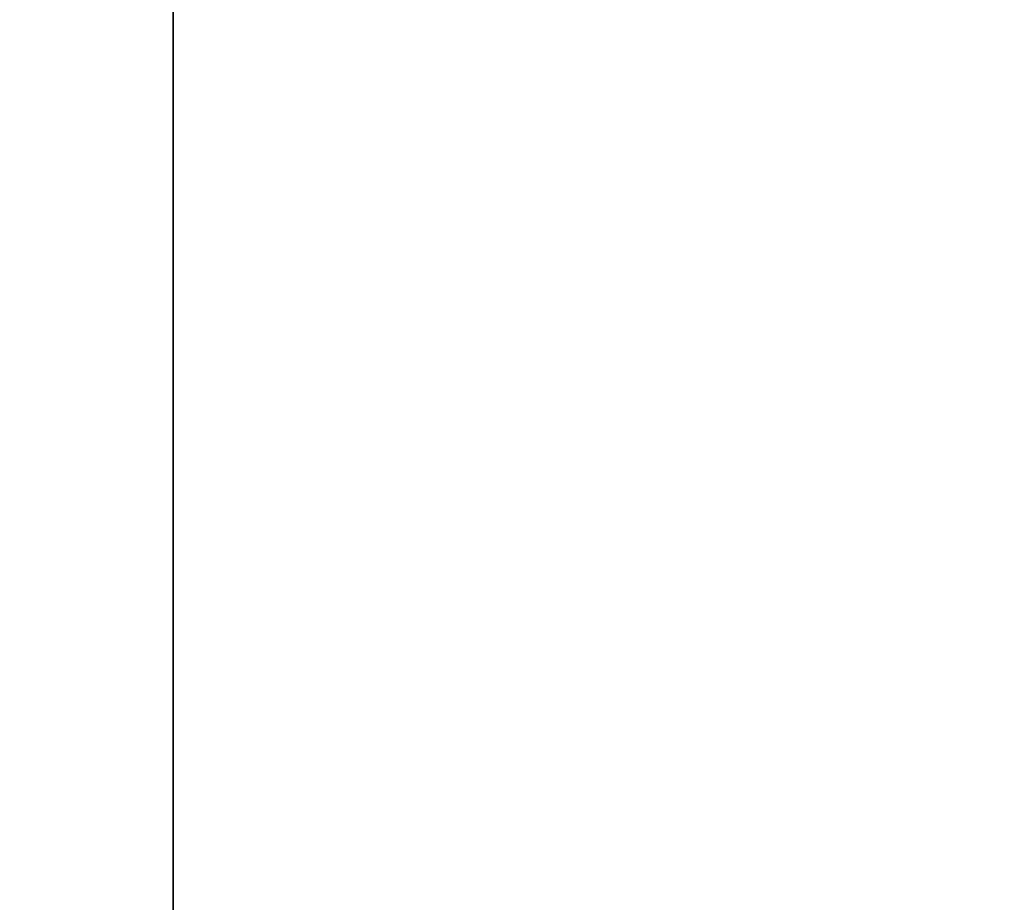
# Model space of a CAD drawing. Header units: millimetres. Extents: x 0 to 800, y -45 to 73.
# Tile 73 of 96: x 62.5891 to 62.6009, y 27.6203 to 27.6309. Entities that reach past the tile are written whole.
import ezdxf

# ---------------------------------------------------------------- set-up
doc = ezdxf.new("R2010")
doc.units = ezdxf.units.MM
doc.header["$LTSCALE"] = 65.185185
doc.layers.add('40', color=7, linetype='CONTINUOUS')
doc.layers.add('41', color=7, linetype='CONTINUOUS')

msp = doc.modelspace()

# ---------------------------------------------------------------- linework, layer by layer
at = {"layer": '40', "color": 44, "linetype": 'Continuous', "true_color": 0x8c7500}
for points in [[(62.590907, 54.7, -214.837389), (57.171154, -44.7, -206.078584), (57.171154, 54.7, -206.078584), (62.590907, 54.7, -214.837389)], [(62.590907, -44.7, -214.837389), (57.171154, -44.7, -206.078584), (62.590907, 54.7, -214.837389), (62.590907, -44.7, -214.837389)], [(68.234384, -44.7, -223.453744), (62.590907, -44.7, -214.837389), (68.234384, 54.7, -223.453744), (68.234384, -44.7, -223.453744)], [(68.234384, 54.7, -223.453744), (62.590907, -44.7, -214.837389), (62.590907, 54.7, -214.837389), (68.234384, 54.7, -223.453744)]]:
    msp.add_3dface(points, dxfattribs=at)
at = {"layer": '41', "color": 44, "linetype": 'Continuous', "true_color": 0x8c7500}
for points in [[(62.38872, 54.7, 214.519518), (68.024079, -44.7, 223.141184), (68.024079, 54.7, 223.141184), (62.38872, 54.7, 214.519518)], [(62.38872, -44.7, 214.519518), (68.024079, -44.7, 223.141184), (62.38872, 54.7, 214.519518), (62.38872, -44.7, 214.519518)]]:
    msp.add_3dface(points, dxfattribs=at)

doc.saveas('drawing.dxf')
